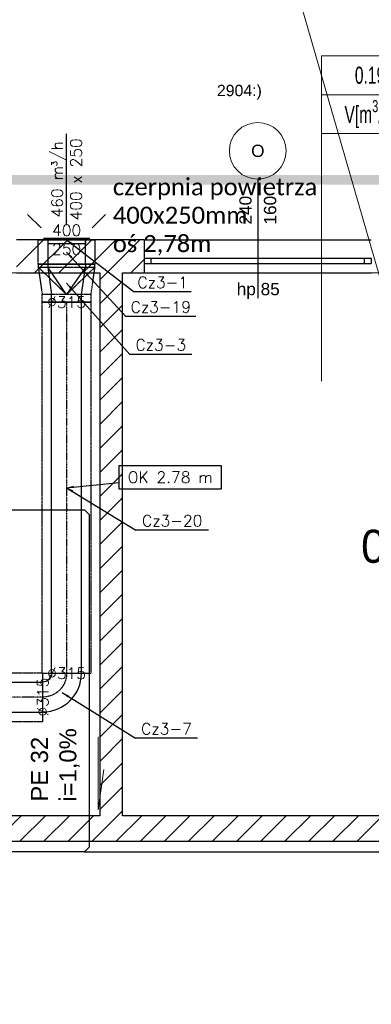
# Model space of a CAD drawing. Header units: millimetres. Extents: x -40063 to 512011, y 350190 to 687060.
# Tile 210 of 256: x 151868 to 155585, y 662248 to 672658. Entities that reach past the tile are written whole.
import ezdxf

# ---------------------------------------------------------------- set-up
doc = ezdxf.new("R2010")
doc.units = ezdxf.units.MM
doc.linetypes.add('DASHDOT', pattern=[1, 0.5, -0.25, 0, -0.25])
doc.linetypes.add('DASHED', pattern=[0.75, 0.5, -0.25])
doc.layers.get('0').update_dxf_attribs({"color": 8})
for name, color, linetype, lineweight in [('_IS_WM_OPIS', 7, 'Continuous', 9), ('FLUID-BILANSE', 150, 'Continuous', 18), ('J_skropliny', 24, 'Continuous', 30), ('J_zakres opracowania', 226, 'DASHDOT', 30)]:
    doc.layers.add(name, color=color, linetype=linetype, lineweight=lineweight)
for name, color, linetype in [('Elementy Modelu - Strefy', 8, 'Continuous'), ('FLUID-Cz3', 7, 'Continuous'), ('FLUID-Cz3-120-ARRGR', 7, 'Continuous'), ('FLUID-Cz3-120-DIM', 7, 'Continuous'), ('FLUID-Cz3-120-INF', 7, 'Continuous'), ('FLUID-Cz3-120-NUM', 7, 'Continuous'), ('FLUID-Cz3-INS', 7, 'Continuous'), ('FLUID-Cz3-SYM', 7, 'Continuous'), ('IS_WM_OPIS', 7, 'Continuous'), ('Konstrukcja - Ściany zew', 8, 'Continuous'), ('Opisy - Teksty', 8, 'Continuous'), ('X_ref', 8, 'Continuous')]:
    doc.layers.add(name, color=color, linetype=linetype)
doc.styles.add('ARIAL NARROW', font='ARIALN.TTF', dxfattribs={"width": 0.8})
doc.styles.add('FDBES', font='simplex.shx')
doc.styles.add('GENERATED_STYLE_1', font='arial.ttf')
doc.styles.add('GENERATED_STYLE_2', font='txt')
doc.styles.get("Standard").update_dxf_attribs({"font": 'arial.ttf'})
doc.dimstyles.new('FDBES', dxfattribs={"dimscale": 50, "dimtxt": 4, "dimasz": 2.5, "dimexe": 0.8, "dimexo": 2, "dimgap": 1, "dimtad": 1, "dimdsep": 46, "dimtxsty": 'FDBES', "dimcen": 2.5, "dimclrd": 4, "dimclre": 5, "dimadec": 0, "dimazin": 0, "dimtfac": 1, "dimtmove": 0, "dimatfit": 3, "dimfxl": 1, "dimarcsym": 0})

# ---------------------------------------------------------------- blocks, each defined once
blk = doc.blocks.new('*U14790')
at = {"color": 4, "linetype": 'Continuous', "lineweight": -2}
for p, q in [((-468, 158), (-468, 0)), ((-468, 0), (-468, -158))]:
    blk.add_line(p, q, dxfattribs=at)
at = {"color": 0, "linetype": 'ByBlock', "lineweight": -2}
for p, q in [((468, 158), (-468, 158)), ((468, -158), (-468, -158))]:
    blk.add_line(p, q, dxfattribs=at)
at = {"color": 4, "linetype": 'Continuous', "lineweight": -3}
for p, q in [((468, 0), (468, 158)), ((468, -158), (468, 0))]:
    blk.add_line(p, q, dxfattribs=at)
at = {"layer": 'FLUID-Cz3-INS', "color": 4, "linetype": 'DASHED', "lineweight": -3}
for p, q in [((-468, 258), (-468, 158)), ((468, 258), (-468, 258)), ((-468, -158), (-468, -252)), ((468, -257), (-462, -257))]:
    blk.add_line(p, q, dxfattribs=at)
at = {"layer": 'FLUID-Cz3-SYM', "color": 4, "linetype": 'DASHDOT', "lineweight": -3}
for p, q in [((-468, 0), (468, 0)), ((-468, 0), (-468, 0)), ((468, 0), (468, 0))]:
    blk.add_line(p, q, dxfattribs=at)
blk = doc.blocks.new('*U14809')
at = {"color": 4, "linetype": 'Continuous', "lineweight": -2}
blk.add_line((205, -107), (205, -110), dxfattribs=at)
at = {"color": 0, "linetype": 'ByBlock', "lineweight": -2}
blk.add_ellipse((205, -205), major_axis=(0, 409), ratio=1, start_param=0, end_param=1.570795, dxfattribs=at)
at = {"color": 0, "linetype": 'ByBlock', "lineweight": -2, "extrusion": (1.11898e-21, -1.02243e-26, -1)}
blk.add_ellipse((205, -205), major_axis=(-94.5, 0), ratio=1, start_param=0, end_param=1.570789, dxfattribs=at)
at = {"layer": 'FLUID-Cz3-SYM', "color": 4, "linetype": 'DASHDOT', "lineweight": -3, "extrusion": (2.73691e-48, 3.35175e-64, -1)}
blk.add_ellipse((205, -205), major_axis=(-252, 0), ratio=1, start_param=0, end_param=1.570796, dxfattribs=at)
blk = doc.blocks.new('*U14774')
at = {"color": 4, "linetype": 'Continuous', "lineweight": -2}
for p, q in [((-1962, 158), (-1962, 0)), ((1962, 0), (1962, 158)), ((-1962, 0), (-1962, -158)), ((1962, -158), (1962, 0))]:
    blk.add_line(p, q, dxfattribs=at)
at = {"color": 0, "linetype": 'ByBlock', "lineweight": -2}
for p, q in [((1962, 158), (-1962, 158)), ((1962, -158), (-1962, -158))]:
    blk.add_line(p, q, dxfattribs=at)
at = {"layer": 'FLUID-Cz3-INS', "color": 4, "linetype": 'DASHED', "lineweight": -3}
for p, q in [((-1962, 258), (-1962, 158)), ((1962, 258), (-1962, 258)), ((1962, 158), (1962, 258)), ((-1962, -158), (-1962, -258)), ((1962, -252), (1962, -158)), ((1957, -258), (-1962, -258))]:
    blk.add_line(p, q, dxfattribs=at)
at = {"layer": 'FLUID-Cz3-SYM', "color": 4, "linetype": 'DASHDOT', "lineweight": -3}
for q in [(1962, 0), (-1962, 0)]:
    blk.add_line((-1962, 0), q, dxfattribs=at)
blk = doc.blocks.new('*U14808')
at = {"color": 0, "linetype": 'ByBlock', "lineweight": -2}
for p, q in [((-200, 200), (-170, 200)), ((200, 158), (120, 158)), ((-200, -200), (-170, -200)), ((200, -158), (120, -158))]:
    blk.add_line(p, q, dxfattribs=at)
at = {"color": 4, "linetype": 'Continuous', "lineweight": -3}
for p, q in [((-170, 200), (120, 0)), ((120, 158), (-170, 200)), ((120, 0), (-170, -200)), ((-170, -200), (120, -158))]:
    blk.add_line(p, q, dxfattribs=at)
at = {"color": 4, "linetype": 'Continuous', "lineweight": -2}
for p, q in [((200, 0), (200, 158)), ((200, -158), (200, 0))]:
    blk.add_line(p, q, dxfattribs=at)
at = {"layer": 'FLUID-Cz3-INS', "color": 4, "linetype": 'DASHED', "lineweight": -3}
for p, q in [((-200, 300), (-200, -300)), ((-170, 300), (-200, 300)), ((-170, 300), (120, 0)), ((120, 258), (-170, 300)), ((-170, -300), (-170, 300)), ((120, 258), (120, 0)), ((200, 258), (120, 258)), ((200, 158), (200, 258)), ((120, 0), (-170, -300)), ((120, 0), (120, -258)), ((200, -258), (200, -158)), ((-200, -300), (-170, -300)), ((-170, -300), (120, -258)), ((200, -258), (120, -258))]:
    blk.add_line(p, q, dxfattribs=at)
blk = doc.blocks.new('*U14807')
at = {"color": 0, "linetype": 'ByBlock', "lineweight": -2}
for p, q in [((130, 200), (-130, 200)), ((-130, -200), (130, -200))]:
    blk.add_line(p, q, dxfattribs=at)
at = {"layer": 'FLUID-Cz3-INS', "color": 4, "linetype": 'DASHED', "lineweight": -3}
for p, q in [((-130, 300), (130, 300)), ((-130, -300), (-130, 300)), ((130, -300), (130, 300)), ((130, -300), (-130, -300))]:
    blk.add_line(p, q, dxfattribs=at)
blk = doc.blocks.new('*U14806')
at = {"color": 0, "linetype": 'ByBlock', "lineweight": -2}
for p, q in [((-15, -245), (-15, 245)), ((0, 200), (40, 200)), ((40, -200), (40, 200)), ((0, -200), (40, -200))]:
    blk.add_line(p, q, dxfattribs=at)
at = {"color": 4, "linetype": 'Continuous', "lineweight": -3}
blk.add_line((-15, -200), (-15, 200), dxfattribs=at)
blk = doc.blocks.new('fdgdfg')
at = {"layer": 'Elementy Modelu - Strefy', "linetype": 'Continuous', "lineweight": 0}
for p, q in [((-197498, 513594), (-190968, 513594)), ((-190968, 513594), (-190968, 507854)), ((-190728, 507854), (-190728, 513594)), ((-190728, 513594), (-184218, 513594)), ((-190968, 507854), (-197498, 507854)), ((-184218, 507854), (-190728, 507854)), ((-175310, 507584), (-197498, 507584))]:
    blk.add_line(p, q, dxfattribs=at)
at = {"layer": 'Konstrukcja - Ściany zew', "linetype": 'Continuous'}
for p, q in [((-189298, 514584), (-189298, 513326)), ((-191848, 513658), (-191562, 513944)), ((-190498, 513944), (-191848, 513944)), ((-191657, 513594), (-191307, 513944)), ((-191402, 513594), (-191052, 513944)), ((-191148, 513594), (-190798, 513944)), ((-190893, 513594), (-190543, 513944)), ((-190498, 513944), (-190498, 513744)), ((-190498, 513944), (-188098, 513944)), ((-190498, 513744), (-190498, 513694)), ((-190423, 513744), (-190498, 513744)), ((-190498, 513744), (-190498, 513694)), ((-190423, 513694), (-190423, 513744)), ((-188173, 513744), (-190423, 513744)), ((-188098, 513744), (-188173, 513744)), ((-188173, 513744), (-188173, 513694)), ((-188098, 513744), (-188098, 513694)), ((-190639, 513594), (-190498, 513735)), ((-190498, 513694), (-190498, 513594)), ((-190498, 513694), (-190423, 513694)), ((-190423, 513694), (-188173, 513694)), ((-188173, 513694), (-188098, 513694)), ((-191848, 513594), (-190968, 513594)), ((-190968, 513520), (-190893, 513594)), ((-190968, 513594), (-190968, 507854)), ((-190728, 513594), (-190498, 513594)), ((-190728, 507854), (-190728, 513594)), ((-190498, 513594), (-188098, 513594)), ((-190968, 513265), (-190728, 513505)), ((-190968, 513011), (-190728, 513251)), ((-190968, 512756), (-190728, 512996)), ((-190968, 512502), (-190728, 512742)), ((-190968, 512247), (-190728, 512487)), ((-190968, 511992), (-190728, 512232)), ((-190968, 511738), (-190728, 511978)), ((-190968, 511483), (-190728, 511723)), ((-190968, 511229), (-190728, 511469)), ((-190968, 510974), (-190728, 511214)), ((-190968, 510720), (-190728, 510960)), ((-190968, 510465), (-190728, 510705)), ((-190968, 510211), (-190728, 510451)), ((-190968, 509956), (-190728, 510196)), ((-190968, 509701), (-190728, 509941)), ((-190968, 509447), (-190728, 509687)), ((-190968, 509192), (-190728, 509432)), ((-190968, 508938), (-190728, 509178)), ((-190968, 508683), (-190728, 508923)), ((-190968, 508429), (-190728, 508669)), ((-190968, 508174), (-190728, 508414)), ((-190968, 507919), (-190728, 508159)), ((-190968, 507854), (-197498, 507854)), ((-192067, 507584), (-191797, 507854)), ((-191812, 507584), (-191542, 507854)), ((-191558, 507584), (-191288, 507854)), ((-191303, 507584), (-191033, 507854)), ((-191049, 507584), (-190779, 507854)), ((-190794, 507584), (-190524, 507854)), ((-190779, 507854), (-190728, 507905)), ((-184218, 507854), (-190728, 507854)), ((-190539, 507584), (-190269, 507854)), ((-190285, 507584), (-190015, 507854)), ((-190030, 507584), (-189760, 507854)), ((-189776, 507584), (-189506, 507854)), ((-189521, 507584), (-189251, 507854)), ((-189267, 507584), (-188997, 507854)), ((-189012, 507584), (-188742, 507854)), ((-188758, 507584), (-188488, 507854)), ((-188503, 507584), (-188233, 507854)), ((-188248, 507584), (-187978, 507854)), ((-197498, 507584), (-177130, 507584))]:
    blk.add_line(p, q, dxfattribs=at)
at = {"layer": 'Konstrukcja - Ściany zew', "color": 251, "linetype": 'Continuous', "lineweight": 13}
for start, end in [(0, 180), (180, 0)]:
    blk.add_arc((-189298, 514884), 300, start, end, dxfattribs=at)
at = {"layer": 'Elementy Modelu - Strefy', "lineweight": 13, "style": 'GENERATED_STYLE_2'}
blk.add_text('0.19', height=350, dxfattribs=at).set_placement((-188206, 510528))
at = {"layer": 'Konstrukcja - Ściany zew', "char_height": 130, "attachment_point": 7, "style": 'GENERATED_STYLE_1'}
for s, insert in [('{O}', (-189368, 514817)), ('{hp 85}', (-189520, 513318))]:
    blk.add_mtext(s, dxfattribs=dict(at, insert=insert))
at = {"layer": 'Konstrukcja - Ściany zew', "char_height": 130, "attachment_point": 7, "rotation": 90, "style": 'GENERATED_STYLE_1'}
for s, insert in [('{240}', (-189361, 514105)), ('{160}', (-189101, 514105))]:
    blk.add_mtext(s, dxfattribs=dict(at, insert=insert))
at = {"layer": 'Opisy - Teksty', "linetype": 'Continuous', "lineweight": 13, "style": 'GENERATED_STYLE_1'}
blk.add_text('2904:)', height=120, dxfattribs=at).set_placement((-189730, 515462))
blk = doc.blocks.new('*U13340')
at = {"color": 7, "insert": (-483, 0), "char_height": 120, "attachment_point": 5, "rotation": 180, "style": 'FDBES'}
blk.add_mtext('460 m{\\A2;\\H0.5x;3}/h\\P400 x 250', dxfattribs=at)
at = {"color": 7}
blk.add_leader([(0, 0), (-966, 0)], dimstyle='FDBES', override={"dimscale": 20, "dimclrd": 7}, dxfattribs=at)
blk = doc.blocks.new('*U13341')
at = {"color": 7}
blk.add_leader([(0, 0), (-141, -141)], dimstyle='FDBES', override={"dimscale": 20, "dimclrd": 7}, dxfattribs=at)
blk = doc.blocks.new('*U13342')
at = {"color": 7}
blk.add_leader([(0, 0), (-141, 141)], dimstyle='FDBES', override={"dimscale": 20, "dimclrd": 7}, dxfattribs=at)
blk = doc.blocks.new('*U14408')
at = {"color": 7, "lineweight": -2}
blk.add_lwpolyline([(557, 234), (1634, 234), (1634, -14), (557, -14)], close=True, dxfattribs=at)
at = {"color": 7, "insert": (1096, 110), "char_height": 120, "attachment_point": 5, "line_spacing_factor": 1.1, "style": 'FDBES'}
blk.add_mtext('OK 2.78 m', dxfattribs=at)
at = {"color": 7}
blk.add_leader([(0, 0), (557, 56)], dimstyle='FDBES', override={"dimscale": 30, "dimclrd": 7, "dimclre": 7}, dxfattribs=at)
blk = doc.blocks.new('*U15390')
at = {"color": 7}
blk.add_line((1431, -483), (775, -483), dxfattribs=at)
at = {"color": 7, "insert": (1103, -483), "char_height": 120, "attachment_point": 5, "style": 'FDBES'}
blk.add_mtext('Cz3-7\\P ', dxfattribs=at)
at = {"color": 7}
blk.add_leader([(0, 0), (775, -483)], dimstyle='FDBES', override={"dimscale": 30, "dimclrd": 7, "dimclre": 7}, dxfattribs=at)
blk = doc.blocks.new('*U15391')
at = {"color": 7}
blk.add_line((1501, -450), (731, -450), dxfattribs=at)
at = {"color": 7, "insert": (1116, -450), "char_height": 120, "attachment_point": 5, "style": 'FDBES'}
blk.add_mtext('Cz3-20\\P ', dxfattribs=at)
at = {"color": 7}
blk.add_leader([(0, 0), (731, -450)], dimstyle='FDBES', override={"dimscale": 30, "dimclrd": 7, "dimclre": 7}, dxfattribs=at)
blk = doc.blocks.new('*U15392')
at = {"color": 7}
blk.add_line((1324, -752), (668, -752), dxfattribs=at)
at = {"color": 7, "insert": (996, -752), "char_height": 120, "attachment_point": 5, "style": 'FDBES'}
blk.add_mtext('Cz3-3\\P ', dxfattribs=at)
at = {"color": 7}
blk.add_leader([(0, 0), (668, -752)], dimstyle='FDBES', override={"dimscale": 30, "dimclrd": 7, "dimclre": 7}, dxfattribs=at)
blk = doc.blocks.new('*U15393')
at = {"color": 7}
blk.add_line((1367, -682), (625, -682), dxfattribs=at)
at = {"color": 7, "insert": (996, -682), "char_height": 120, "attachment_point": 5, "style": 'FDBES'}
blk.add_mtext('Cz3-19\\P ', dxfattribs=at)
at = {"color": 7}
blk.add_leader([(0, 0), (625, -682)], dimstyle='FDBES', override={"dimscale": 30, "dimclrd": 7, "dimclre": 7}, dxfattribs=at)
blk = doc.blocks.new('*U15394')
at = {"color": 7}
blk.add_line((1318, -552), (713, -552), dxfattribs=at)
at = {"color": 7, "insert": (1016, -552), "char_height": 120, "attachment_point": 5, "style": 'FDBES'}
blk.add_mtext('Cz3-1\\P ', dxfattribs=at)
at = {"color": 7}
blk.add_leader([(0, 0), (713, -552)], dimstyle='FDBES', override={"dimscale": 30, "dimclrd": 7, "dimclre": 7}, dxfattribs=at)

msp = doc.modelspace()

# ---------------------------------------------------------------- linework, layer by layer
at = {"layer": '_IS_WM_OPIS', "color": 7}
msp.add_lwpolyline([(156573.25895, 666825.00429), (153196.20675, 678525.00429)], dxfattribs=at)
at = {"layer": 'FLUID-BILANSE'}
msp.add_line((155057.89589, 668834.53749), (155057.89589, 672275.16958), dxfattribs=at)
for points in [[(155057.89589, 671864.59678), (155057.89589, 672275.16958), (156196.43646, 672275.16958), (156196.43646, 671864.59678)], [(155057.89589, 671454.02398), (155057.89589, 671864.59678), (156196.43646, 671864.59678), (156196.43646, 671454.02398)]]:
    msp.add_lwpolyline(points, close=True, dxfattribs=at)
at = {"layer": 'J_skropliny'}
for p, q in [((150356.98394, 667474.98728, 38.54744), (152554.14794, 667474.98728, 2698.16267)), ((152554.14794, 667474.98728, 2698.16267), (152604.24321, 667424.98728)), ((152604.24321, 667424.98728), (152604.24321, 663908.50394)), ((152554.24321, 663858.50394), (146335.27016, 663858.50394)), ((152554.24321, 663858.50394), (152604.24321, 663908.50394)), ((152554.24321, 663858.50394), (161395.10637, 663858.50394))]:
    msp.add_line(p, q, dxfattribs=at)
at = {"layer": 'J_skropliny', "lineweight": 15}
for p, q in [((152696.91196, 665074.91149), (152696.91196, 664304.92963)), ((152696.91196, 664304.92963), (152758.93395, 664730.43318))]:
    msp.add_line(p, q, dxfattribs=at)
at = {"layer": 'J_zakres opracowania', "ltscale": 1000, "const_width": 100}
msp.add_lwpolyline([(145238.97833, 603150.87452), (179698.13773, 603150.87452), (179698.13773, 613450.86815), (168198.34775, 613450.86815), (168198.34775, 623228.22314), (179787.48799, 623228.22314), (179787.48799, 655328.15213), (172267.92013, 655328.15213), (172267.92013, 661215.50192), (178887.83809, 661215.50192), (178887.83809, 667165.49127), (169238.45678, 667165.49127), (169238.45678, 670965.36364), (139342.26689, 670965.36364), (139342.26689, 660371.72463), (168578.26628, 660371.72463), (168578.26628, 636879.36656), (155218.96566, 636879.36656), (155218.96566, 616919.40233), (145238.97833, 616919.40233), (145238.97833, 603150.87452)], dxfattribs=at)

# ---------------------------------------------------------------- block references
at = {"layer": 'FLUID-Cz3', "color": 4, "linetype": 'Continuous'}
for name, p, rotation in [('*U14807', (152364.25548, 670201.78222, 2780), 270), ('*U14806', (152364.25548, 670331.78222, 2780), 270), ('*U14808', (152364.25548, 669871.81236, 2780), 270), ('*U14774', (152364.25548, 667709.98252, 2780), 270), ('*U14790', (151644.25666, 665495.98252, 2780), 180), ('*U14809', (152317.00548, 665543.23252, 2780), 180)]:
    msp.add_blockref(name, p, dxfattribs=dict(at, rotation=rotation))
at = {"layer": 'FLUID-Cz3-120-ARRGR', "rotation": 270}
for name, p in [('*U13340', (152364.25548, 670486.78222, 2780)), ('*U13341', (152093.5448, 670457.4929, 2780)), ('*U13342', (152634.96616, 670457.4929, 2780))]:
    msp.add_blockref(name, p, dxfattribs=at)
at = {"layer": 'FLUID-Cz3-120-INF', "linetype": 'ByBlock'}
msp.add_blockref('*U14408', (152364.25548, 667709.98252, 2780), dxfattribs=at)
at = {"layer": 'FLUID-Cz3-120-NUM', "linetype": 'ByBlock'}
for name, p in [('*U15394', (152364.25548, 670331.78222, 2780)), ('*U15393', (152364.25548, 670201.78222, 2780)), ('*U15392', (152364.25548, 669871.81236, 2780)), ('*U15391', (152364.25548, 667709.98252, 2780)), ('*U15390', (152317.00548, 665543.23252, 2780))]:
    msp.add_blockref(name, p, dxfattribs=at)
at = {"layer": 'X_ref'}
msp.add_blockref('fdgdfg', (343682.59614, 156387.58931), dxfattribs=at)

# ---------------------------------------------------------------- texts
at = {"layer": 'FLUID-BILANSE', "char_height": 180, "width": 1026.432, "attachment_point": 5, "style": 'ARIAL NARROW'}
for s, insert in [('0.19', (155571.11189, 672069.88318)), ('\\A1;V[m\\H0.7x;\\S3^ ;\\H1.4286x;/h]', (155571.11189, 671659.31038))]:
    msp.add_mtext(s, dxfattribs=dict(at, insert=insert))
at = {"layer": 'FLUID-Cz3-120-DIM', "color": 7, "char_height": 120, "attachment_point": 5, "style": 'FDBES'}
for s, insert in [('400\\P250', (152364.25548, 670331.78222, 2780)), ('∅315\\P', (152364.25548, 669671.98252, 2780)), ('∅315\\P', (152364.25548, 669671.81236, 2780)), ('∅315\\P', (152364.25548, 665747.98252, 2780))]:
    msp.add_mtext(s, dxfattribs=dict(at, insert=insert))
at = {"layer": 'FLUID-Cz3-120-DIM', "color": 7, "insert": (152112.25666, 665495.98252, 2780), "char_height": 120, "attachment_point": 5, "rotation": 90, "style": 'FDBES'}
msp.add_mtext('∅315\\P', dxfattribs=at)
at = {"layer": 'IS_WM_OPIS', "insert": (152852.94221, 670980.89955), "char_height": 179.9999966, "width": 5935.9201341, "attachment_point": 1, "rotation": 0.000000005}
msp.add_mtext('\\fCalibri|b0|i0|c238;czerpnia powietrza \\P400x250mm\\Poś 2,78m', dxfattribs=at)
at = {"layer": 'J_skropliny', "char_height": 180, "width": 860, "attachment_point": 1, "rotation": 90}
for s, insert in [('i=1,0%', (152287.32856, 664390.94243)), ('PE 32', (151987.44306, 664390.94243))]:
    msp.add_mtext(s, dxfattribs=dict(at, insert=insert))

doc.saveas('drawing.dxf')
